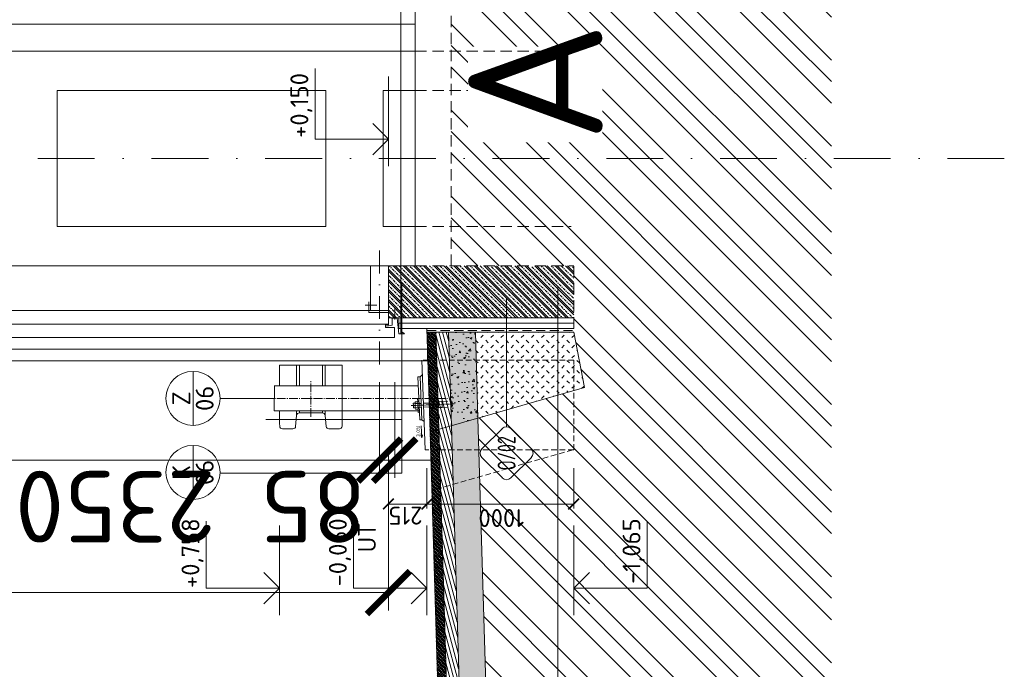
# Model space of a CAD drawing. Header units: millimetres. Extents: x -29085 to 3627694, y -159961 to 2281735.
# Tile 18 of 229: x 130684 to 136184, y 91430 to 95058. Entities that reach past the tile are written whole.
import ezdxf
from ezdxf.enums import TextEntityAlignment as Align

# ---------------------------------------------------------------- set-up
doc = ezdxf.new("R2010")
doc.units = ezdxf.units.MM
for name, pattern in [('AM_DIN_G_W050', [13.75, 9.75, -1.5, 1, -1.5]), ('CENTERX2', [101.6, 63.5, -12.7, 12.7, -12.7]), ('DASHDOT', [25.4, 12.7, -6.35, 0, -6.35]), ('HIDDEN', [9.525, 6.35, -3.175]), ('ČÁRKOVANÁ', [19.05, 12.7, -6.35])]:
    doc.linetypes.add(name, pattern=pattern)
doc.layers.add('_____detaily', color=1, linetype='Continuous')
for name, color, linetype, lineweight in [('A99_N_kce-pohl', 1, 'Continuous', 9), ('A99_N_kce-rez-sil', 6, 'Continuous', 18), ('A99_N_koty-200', 5, 'Continuous', 5), ('A99_N_koty-50-vysk', 160, 'Continuous', 9), ('A99_N_sraf', 252, 'Continuous', 0), ('A99_N_txt-popis-200', 240, 'Continuous', 5), ('A99_N_znaceni 200', 5, 'Continuous', 5), ('A99_N_znaceni 50', 5, 'Continuous', 5), ('A99_S_kce-pohl', 7, 'Continuous', 5), ('A99_S_kce-rez-sil', 7, 'Continuous', 15), ('A99_S_osy', 1, 'CENTERX2', 5), ('A99_S_sraf', 252, 'Continuous', 9)]:
    doc.layers.add(name, color=color, linetype=linetype, lineweight=lineweight)
doc.styles.add('A99_kota', font='isocpeur.ttf', dxfattribs={"height": 2})
doc.styles.add('A99_popis', font='isocpeur.ttf')
doc.styles.add('ad_popis 100', font='isocpeur.ttf', dxfattribs={"height": 200})
doc.linetypes.add('IZOLACE', pattern='A,0.00254,-2.54,[134,ltypeshp.shx,S=2.54,R=0,X=-2.54,Y=0],-5.08,[134,ltypeshp.shx,S=2.54,R=180,X=2.54,Y=0],-2.54', length=10.16254)
doc.dimstyles.new('A99_kota_200 new', dxfattribs={"dimscale": 200, "dimtxt": 2, "dimasz": 1.2, "dimexe": 0.5, "dimexo": 1.5, "dimgap": 0.3, "dimtad": 1, "dimdec": 0, "dimzin": 3, "dimdsep": 46, "dimtxsty": 'A99_kota', "dimblk": 'ARCHTICK', "dimcen": 2.5, "dimazin": 2, "dimtfac": 0.75, "dimtdec": 0, "dimtmove": 2, "dimatfit": 0, "dimfxl": 4, "dimfxlon": 1, "dimtolj": 1, "dimtzin": 0, "dimlwd": 5, "dimlwe": 5, "dimarcsym": 0})
pattern_1 = [(50, (-86071.05, 94283.25), (107.589027, -9.41282), [11.25, -123.75]), (355, (-86071.05, 94283.25), (-20.8127, 112.82882), [9, -99]), (100.4514, (-86062.08, 94282.47), (86.776407, 103.41593), [9.56103, -105.171317]), (46.1842, (-86071.05, 94313.25), (160.08616, -24.82785), [16.875, -185.625]), (96.6356, (-86057.71, 94311.18), (140.19941, 146.11768), [14.34154, -157.75695]), (351.1842, (-86071.05, 94313.25), (140.19929, 146.11779), [13.5, -148.5]), (21, (-86056.05, 94305.75), (89.536058, -60.392834), [11.25, -123.75]), (326, (-86056.05, 94305.75), (36.4973, 108.772507), [9, -99]), (71.4514, (-86048.59, 94300.72), (126.033394, 48.379575), [9.56103, -105.171317]), (37.5, (-86071.05, 94283.252), (1.823978, 49.934078), [0, -97.8, 0, -100.5, 0, -99.375]), (7.5, (-86071.05, 94283.25), (39.46043, 59.161757), [0, -57.3, 0, -95.55, 0, -37.875]), (327.5, (-86104.5, 94283.252), (80.0733654, -3.383231), [0, -37.5, 0, -117, 0, -155.25]), (317.5, (-86119.5, 94283.25), (87.477925, 15.015747), [0, -48.75, 0, -77.7, 0, -110.25])]
pattern_2 = [(105, (-86071.05, 94283.252), (-19.3185165, -5.1763809), [])]

# ---------------------------------------------------------------- blocks, each defined once
blk = doc.blocks.new('_ArchTick')
at = {"color": 0, "linetype": 'ByBlock', "const_width": 0.15}
blk.add_lwpolyline([(-0.5, -0.5), (0.5, 0.5)], dxfattribs=at)
blk = doc.blocks.new('*D364')
at = {"layer": 'A99_N_koty-200', "color": 0, "linetype": 'Continuous', "lineweight": 5, "transparency": 16777216}
for p, q in [((130289, 93683.3), (130064, 93683.3)), ((130089, 93433.3), (130089, 93683.3)), ((130089, 93433.3), (130064, 93433.3))]:
    blk.add_line(p, q, dxfattribs=at)
at = {"layer": 'Defpoints', "color": 0, "linetype": 'Continuous', "transparency": 16777216}
for p in [(130089, 93683.3), (131474, 93683.3), (130102, 93433.3)]:
    blk.add_point(p, dxfattribs=at)
at = {"layer": 'A99_N_koty-200', "color": 0, "linetype": 'Continuous', "lineweight": 5, "transparency": 16777216, "xscale": 60, "yscale": 60, "zscale": 60}
for p, rotation in [((130089, 93683.3), 90), ((130089, 93433.3), 270)]:
    blk.add_blockref('_ArchTick', p, dxfattribs=dict(at, rotation=rotation))
at = {"layer": 'A99_N_koty-200', "color": 0, "linetype": 'Continuous', "transparency": 16777216, "insert": (129999, 93558.3), "char_height": 100, "attachment_point": 5, "rotation": 90, "style": 'A99_kota'}
blk.add_mtext('\\A1;250', dxfattribs=at)
blk = doc.blocks.new('*D366')
at = {"layer": 'A99_N_koty-200', "color": 0, "linetype": 'Continuous', "lineweight": 5, "transparency": 16777216}
for p, q in [((130289, 94883.3), (130064, 94883.3)), ((130089, 93683.3), (130089, 94883.3)), ((130089, 93683.3), (130064, 93683.3))]:
    blk.add_line(p, q, dxfattribs=at)
at = {"layer": 'Defpoints', "color": 0, "linetype": 'Continuous', "transparency": 16777216}
for p in [(130089, 94883.3), (131474, 94883.3), (130089, 93683.3)]:
    blk.add_point(p, dxfattribs=at)
at = {"layer": 'A99_N_koty-200', "color": 0, "linetype": 'Continuous', "lineweight": 5, "transparency": 16777216, "xscale": 60, "yscale": 60, "zscale": 60}
for p, rotation in [((130089, 94883.3), 90), ((130089, 93683.3), 270)]:
    blk.add_blockref('_ArchTick', p, dxfattribs=dict(at, rotation=rotation))
at = {"layer": 'A99_N_koty-200', "color": 0, "linetype": 'Continuous', "transparency": 16777216, "insert": (130024, 94333.3), "char_height": 100, "attachment_point": 5, "rotation": 90, "style": 'A99_kota'}
blk.add_mtext('\\A1;1200', dxfattribs=at)
blk = doc.blocks.new('*D368')
at = {"layer": 'A99_N_koty-200', "color": 0, "linetype": 'Continuous', "lineweight": 5, "transparency": 16777216}
for p, q in [((130089, 93433.3), (130089, 93493.3)), ((130089, 93433.3), (130064, 93433.3)), ((130089, 93433.3), (130089, 93283.3)), ((130289, 93283.3), (130064, 93283.3)), ((130089, 93283.3), (130089, 93223.3))]:
    blk.add_line(p, q, dxfattribs=at)
at = {"layer": 'Defpoints', "color": 0, "linetype": 'Continuous', "transparency": 16777216}
for p in [(130089, 93433.3), (130089, 93283.3), (131474, 93283.3)]:
    blk.add_point(p, dxfattribs=at)
at = {"layer": 'A99_N_koty-200', "color": 0, "linetype": 'Continuous', "lineweight": 5, "transparency": 16777216, "xscale": 60, "yscale": 60, "zscale": 60}
for p, rotation in [((130089, 93433.3), 270), ((130089, 93283.3), 90)]:
    blk.add_blockref('_ArchTick', p, dxfattribs=dict(at, rotation=rotation))
at = {"layer": 'A99_N_koty-200', "color": 0, "linetype": 'Continuous', "transparency": 16777216, "insert": (129999, 93193.3), "char_height": 100, "attachment_point": 5, "rotation": 90, "style": 'A99_kota'}
blk.add_mtext('\\A1;150', dxfattribs=at)
blk = doc.blocks.new('*D358')
at = {"layer": 'A99_N_koty-200', "color": 0, "linetype": 'Continuous', "lineweight": 5, "transparency": 16777216}
for p, q in [((123124, 95433.3), (123124, 96333.3)), ((132894, 95433.3), (132894, 96333.3)), ((123124, 96233.3), (132894, 96233.3))]:
    blk.add_line(p, q, dxfattribs=at)
at = {"layer": 'Defpoints', "color": 0, "linetype": 'Continuous', "transparency": 16777216}
for p in [(132894, 96233.3), (132894, 94538.3), (123124, 93333.3)]:
    blk.add_point(p, dxfattribs=at)
at = {"layer": 'A99_N_koty-200', "color": 0, "linetype": 'Continuous', "lineweight": 5, "transparency": 16777216, "xscale": 240, "yscale": 240, "zscale": 240, "rotation": 180}
blk.add_blockref('_ArchTick', (123124, 96233.3), dxfattribs=at)
at = {"layer": 'A99_N_koty-200', "color": 0, "linetype": 'Continuous', "lineweight": 5, "transparency": 16777216, "xscale": 240, "yscale": 240, "zscale": 240}
blk.add_blockref('_ArchTick', (132894, 96233.3), dxfattribs=at)
at = {"layer": 'A99_N_koty-200', "color": 0, "linetype": 'Continuous', "transparency": 16777216, "insert": (126286.5, 95955.8), "char_height": 400, "attachment_point": 5, "rotation": 180, "style": 'A99_kota'}
blk.add_mtext('\\A1;9770', dxfattribs=at)
blk = doc.blocks.new('*D362')
at = {"layer": 'A99_N_koty-200', "color": 0, "linetype": 'Continuous', "lineweight": 5, "transparency": 16777216}
for p, q in [((119909, 92658.3), (119909, 91758.3)), ((132744, 92658.3), (132744, 91758.3)), ((119909, 91858.3), (132744, 91858.3))]:
    blk.add_line(p, q, dxfattribs=at)
at = {"layer": 'Defpoints', "color": 0, "linetype": 'Continuous', "transparency": 16777216}
for p in [(119909, 93333.3), (132744, 93333.3), (132744, 91858.3)]:
    blk.add_point(p, dxfattribs=at)
at = {"layer": 'A99_N_koty-200', "color": 0, "linetype": 'Continuous', "lineweight": 5, "transparency": 16777216, "xscale": 240, "yscale": 240, "zscale": 240, "rotation": 180}
blk.add_blockref('_ArchTick', (119909, 91858.3), dxfattribs=at)
at = {"layer": 'A99_N_koty-200', "color": 0, "linetype": 'Continuous', "lineweight": 5, "transparency": 16777216, "xscale": 240, "yscale": 240, "zscale": 240}
blk.add_blockref('_ArchTick', (132744, 91858.3), dxfattribs=at)
at = {"layer": 'A99_N_koty-200', "color": 0, "linetype": 'Continuous', "transparency": 16777216, "insert": (124984, 91548.3), "char_height": 400, "attachment_point": 5, "rotation": 180, "style": 'A99_kota'}
blk.add_mtext('\\A1;12835', dxfattribs=at)
blk = doc.blocks.new('*D370')
at = {"layer": 'A99_N_koty-200', "color": 0, "linetype": 'Continuous', "lineweight": 5, "transparency": 16777216}
for p, q in [((132744, 92553.3), (132744, 92328.3)), ((132959, 92553.3), (132959, 92328.3)), ((132744, 92353.3), (132959, 92353.3))]:
    blk.add_line(p, q, dxfattribs=at)
at = {"layer": 'Defpoints', "color": 0, "linetype": 'Continuous', "transparency": 16777216}
for p in [(132744, 93333.3), (132959, 93333.3), (132959, 92353.3)]:
    blk.add_point(p, dxfattribs=at)
at = {"layer": 'A99_N_koty-200', "color": 0, "linetype": 'Continuous', "lineweight": 5, "transparency": 16777216, "xscale": 60, "yscale": 60, "zscale": 60, "rotation": 180}
blk.add_blockref('_ArchTick', (132744, 92353.3), dxfattribs=at)
at = {"layer": 'A99_N_koty-200', "color": 0, "linetype": 'Continuous', "lineweight": 5, "transparency": 16777216, "xscale": 60, "yscale": 60, "zscale": 60}
blk.add_blockref('_ArchTick', (132959, 92353.3), dxfattribs=at)
at = {"layer": 'A99_N_koty-200', "color": 0, "linetype": 'Continuous', "transparency": 16777216, "insert": (132839, 92288.3), "char_height": 100, "attachment_point": 5, "rotation": 180, "style": 'A99_kota'}
blk.add_mtext('\\A1;215', dxfattribs=at)
blk = doc.blocks.new('*U42')
at = {"color": 0, "linetype": 'ByBlock', "lineweight": -2}
blk.add_line((-3, 0), (7, 0), dxfattribs=at)
for points in [[(0, 0), (0, 8.2), (0, 8.2), (7.9, 8.2)], [(-1.75, 1.75), (0, 0), (1.75, 1.75)]]:
    blk.add_lwpolyline(points, dxfattribs=at)
at = {"color": 0, "linetype": 'ByBlock', "lineweight": -2, "style": 'A99_kota'}
blk.add_attdef('VYSKA', text='', height=2, dxfattribs=at).set_placement((7.4, 10.95), align=Align.TOP_RIGHT)
blk.add_attdef('POPIS_001', (7.4, 5.7), '', height=2, dxfattribs=at)
blk = doc.blocks.new('*U41')
at = {"color": 0, "linetype": 'ByBlock', "lineweight": -2}
blk.add_line((-3, 0), (7, 0), dxfattribs=at)
for points in [[(0, 0), (0, 8.2), (0, 8.2), (7.5, 8.2)], [(-1.75, 1.75), (0, 0), (1.75, 1.75)]]:
    blk.add_lwpolyline(points, dxfattribs=at)
at = {"color": 0, "linetype": 'ByBlock', "lineweight": -2, "style": 'A99_kota'}
blk.add_attdef('VYSKA', text='', height=2, dxfattribs=at).set_placement((7.8, 10.95), align=Align.TOP_RIGHT)
blk.add_attdef('POPIS_001', (7, 5.7), '', height=2, dxfattribs=at)
blk = doc.blocks.new('*D158')
at = {"layer": 'A99_N_koty-200', "color": 0, "linetype": 'Continuous', "lineweight": 5, "transparency": 16777216}
for p, q in [((132959, 92553.3), (132959, 92328.3)), ((133779, 92553.3), (133779, 92328.3)), ((132959, 92353.3), (133779, 92353.3))]:
    blk.add_line(p, q, dxfattribs=at)
at = {"layer": 'Defpoints', "color": 0, "linetype": 'Continuous', "transparency": 16777216}
for p in [(132959, 93333.3), (133779, 92656.3), (133779, 92353.3)]:
    blk.add_point(p, dxfattribs=at)
at = {"layer": 'A99_N_koty-200', "color": 0, "linetype": 'Continuous', "lineweight": 5, "transparency": 16777216, "xscale": 60, "yscale": 60, "zscale": 60, "rotation": 180}
blk.add_blockref('_ArchTick', (132959, 92353.3), dxfattribs=at)
at = {"layer": 'A99_N_koty-200', "color": 0, "linetype": 'Continuous', "lineweight": 5, "transparency": 16777216, "xscale": 60, "yscale": 60, "zscale": 60}
blk.add_blockref('_ArchTick', (133779, 92353.3), dxfattribs=at)
at = {"layer": 'A99_N_koty-200', "color": 0, "linetype": 'Continuous', "transparency": 16777216, "insert": (133374.6, 92275.1), "char_height": 100, "attachment_point": 5, "rotation": 180, "style": 'A99_kota'}
blk.add_mtext('\\A1;1000', dxfattribs=at)
blk = doc.blocks.new('*D166')
at = {"layer": 'A99_N_koty-200', "color": 0, "linetype": 'Continuous', "lineweight": 5, "transparency": 16777216}
for p, q in [((130344, 93133.3), (130344, 92498.7)), ((132694, 93033.3), (132694, 92498.7)), ((130344, 92598.7), (132694, 92598.7))]:
    blk.add_line(p, q, dxfattribs=at)
at = {"layer": 'Defpoints', "color": 0, "linetype": 'Continuous', "transparency": 16777216}
for p in [(130344, 93433.3), (132694, 93333.3), (132694, 92598.7)]:
    blk.add_point(p, dxfattribs=at)
at = {"layer": 'A99_N_koty-200', "color": 0, "linetype": 'Continuous', "lineweight": 5, "transparency": 16777216, "xscale": 240, "yscale": 240, "zscale": 240}
for p, rotation in [((130344, 92598.7), 179.9999999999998), ((132694, 92598.7), 359.9999999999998)]:
    blk.add_blockref('_ArchTick', p, dxfattribs=dict(at, rotation=rotation))
at = {"layer": 'A99_N_koty-200', "color": 0, "linetype": 'Continuous', "transparency": 16777216, "insert": (131219, 92338.7), "char_height": 400, "attachment_point": 5, "rotation": 180, "style": 'A99_kota'}
blk.add_mtext('\\A1;2350', dxfattribs=at)
blk = doc.blocks.new('*D168')
at = {"layer": 'A99_N_koty-200', "color": 0, "linetype": 'Continuous', "lineweight": 5, "transparency": 16777216}
for p, q in [((132694, 93033.3), (132694, 92498.7)), ((132779, 93033.3), (132779, 92498.7)), ((132694, 92598.7), (132454, 92598.7)), ((132694, 92598.7), (132779, 92598.7)), ((132779, 92598.7), (133019, 92598.7))]:
    blk.add_line(p, q, dxfattribs=at)
at = {"layer": 'Defpoints', "color": 0, "linetype": 'Continuous', "transparency": 16777216}
for p in [(132694, 93333.3), (132779, 93333.3), (132779, 92598.7)]:
    blk.add_point(p, dxfattribs=at)
at = {"layer": 'A99_N_koty-200', "color": 0, "linetype": 'Continuous', "lineweight": 5, "transparency": 16777216, "xscale": 240, "yscale": 240, "zscale": 240}
for p, rotation in [((132694, 92598.7), 359.9999999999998), ((132779, 92598.7), 179.9999999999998)]:
    blk.add_blockref('_ArchTick', p, dxfattribs=dict(at, rotation=rotation))
at = {"layer": 'A99_N_koty-200', "color": 0, "linetype": 'Continuous', "transparency": 16777216, "insert": (132324.1, 92338.7), "char_height": 400, "attachment_point": 5, "rotation": 180, "style": 'A99_kota'}
blk.add_mtext('\\A1;85', dxfattribs=at)
blk = doc.blocks.new('*U55')
at = {"color": 0}
for p, q in [((-0.721, 4.139), (-4.149, 0.711)), ((4.139, 0.711), (0.711, 4.139)), ((4.436, -0.005), (23.143, -0.005)), ((-4.149, -0.721), (-0.721, -4.149)), ((0.711, -4.149), (4.139, -0.721))]:
    blk.add_line(p, q, dxfattribs=at)
for centre, start, end in [((-0.005, 3.424), 45, 135), ((-3.433, -0.005), 135, 225), ((3.424, -0.005), 315, 45), ((-0.005, -3.433), 225, 315)]:
    blk.add_arc(centre, 1.012, start, end, dxfattribs=at)
at = {"color": 0, "linetype": 'ByBlock', "style": 'A99_popis', "width": 0.953108}
blk.add_attdef('SKLADBA', text='', height=3, rotation=0.0103, dxfattribs=at).set_placement((-2.863, -1.506), (2.855, -1.505), align=Align.FIT)
blk = doc.blocks.new('*U69')
at = {"color": 0}
for p, q in [((-0.72, 4.14), (-4.15, 0.71)), ((4.14, 0.71), (0.71, 4.14)), ((-4.15, -0.72), (-0.72, -4.15)), ((0.71, -4.15), (4.14, -0.72)), ((4.44, 0), (25.95, 0))]:
    blk.add_line(p, q, dxfattribs=at)
for centre, start, end in [((0, 3.42), 45, 135), ((-3.43, 0), 135, 225), ((3.42, 0), 315, 45), ((0, -3.43), 225, 315)]:
    blk.add_arc(centre, 1.01, start, end, dxfattribs=at)
at = {"color": 0, "linetype": 'ByBlock', "style": 'A99_popis', "width": 0.953108}
blk.add_attdef('SKLADBA', text='', height=3, rotation=0.0103, dxfattribs=at).set_placement((-2.86, -1.51), (2.86, -1.5), align=Align.FIT)
blk = doc.blocks.new('*U28')
at = {"color": 0, "linetype": 'ByBlock'}
blk.add_line((-3.02, 0), (3.02, 0), dxfattribs=at)
blk.add_circle((0, 0), 3.02, dxfattribs=at)
at = {"color": 0, "linetype": 'ByBlock', "style": 'A99_popis'}
for tag, p in [('KATEGORIE', (0, 1.31)), ('PRVEK', (0, -1.3))]:
    blk.add_attdef(tag, text='', height=2, dxfattribs=at).set_placement(p, align=Align.MIDDLE_CENTER)
blk = doc.blocks.new('*U70')
at = {"color": 0, "linetype": 'ByBlock', "lineweight": -2}
blk.add_line((-3, 0), (7, 0), dxfattribs=at)
for points in [[(-1.75, -1.75), (0, 0), (1.75, -1.75)], [(0, 0), (0, -8.2), (0, -8.2), (7.5, -8.2)]]:
    blk.add_lwpolyline(points, dxfattribs=at)
at = {"color": 0, "linetype": 'ByBlock', "lineweight": -2, "style": 'A99_kota'}
blk.add_attdef('VYSKA', text='', height=2, dxfattribs=at).set_placement((7.8, -5.45), align=Align.TOP_RIGHT)
blk.add_attdef('POPIS_001', (7, -10.7), '', height=2, dxfattribs=at)

msp = doc.modelspace()

# ---------------------------------------------------------------- hatches: boundary and pattern name
at = {"layer": 'A99_N_sraf', "linetype": 'Continuous', "lineweight": 0, "ltscale": 8}
h = msp.add_hatch(dxfattribs=at)
h.set_pattern_fill('ZDIVO-STR_PEV', color=1, scale=5, angle=90, style=2)
h.set_pattern_definition([(135, (82637.939, 72864.465), (-10.6066017, -10.6066017), []), (135, (82637.939, 72871.536), (-10.6066017, -10.6066017), []), (225, (82637.939, 72864.465), (7.0710678, -7.0710678), [])])
h.paths.add_polyline_path([(132976.3, 92755.8), (133025.9, 92770), (133009.6, 93313.3), (132959.4, 93313.3)])
h = msp.add_hatch(dxfattribs=at)
h.set_pattern_fill('ZEM_OBECNE', color=256, scale=10, angle=60, style=2)
h.set_pattern_definition(pattern_2)
h.paths.add_polyline_path([(133025.9, 92770), (133095.3, 92790), (133079.6, 93313.3), (133009.6, 93313.3)])
at = {"layer": 'A99_N_sraf', "linetype": 'Continuous', "lineweight": 0}
h = msp.add_hatch(dxfattribs=at)
h.set_pattern_fill('AR-CONC', color=1, scale=0.025, style=2)
h.set_pattern_definition([(50, (-86071.0497, 94283.25207), (0.17931504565, -0.01568803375), [0.01875, -0.20625]), (355, (-86071.0497, 94283.25207), (-0.0346878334, 0.18804803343), [0.015, -0.165]), (100.4514, (-86071.03476, 94283.25076), (0.14462734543, 0.17235988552), [0.0159350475, -0.175285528]), (46.1842, (-86071.0497, 94283.30207), (0.26681026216, -0.04137975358), [0.028125, -0.309375]), (96.6356, (-86071.02747, 94283.29862), (0.2336656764, 0.24352946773), [0.023902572, -0.26292825]), (351.1842, (-86071.0497, 94283.30207), (0.2336654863, 0.24352965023), [0.0225, -0.2475]), (21, (-86071.0247, 94283.28957), (0.14922676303, -0.10065472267), [0.01875, -0.20625]), (326, (-86071.0247, 94283.28957), (0.06082883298, 0.18128751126), [0.015, -0.165]), (71.4514, (-86071.01227, 94283.28118), (0.21005565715, 0.08063262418), [0.0159350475, -0.175285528]), (37.5, (-86071.049703, 94283.25207), (0.00303996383, 0.083223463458), [0, -0.163, 0, -0.1675, 0, -0.165625]), (7.5, (-86071.0497, 94283.25207), (0.06576738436, 0.09860292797), [0, -0.0955, 0, -0.15925, 0, -0.063125]), (327.5, (-86071.105453, 94283.25207), (0.133455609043, -0.005638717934), [0, -0.0625, 0, -0.195, 0, -0.25875]), (317.5, (-86071.13045, 94283.25207), (0.145796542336, 0.02502624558), [0, -0.08125, 0, -0.1295, 0, -0.18375])])
h.paths.add_polyline_path([(133095.3, 92790), (133244.1, 92832.7), (133229.7, 93313.3), (133079.5, 93313.3)])
h = msp.add_hatch(dxfattribs=at)
h.set_pattern_fill('ZEM_NASYPANA', color=1, scale=0.1, style=2)
h.set_pattern_definition([(135, (-86071.05, -922716.748), (-56.5685425, 2e-13), [20, -60]), (225, (-86099.334, -922674.32), (-2e-13, -56.5685425), [20, -60])])
h.paths.add_polyline_path([(133839.2, 93003.6), (133779, 93313.3), (133229.7, 93313.3), (133244.1, 92832.7)])
at = {"layer": 'A99_S_sraf', "linetype": 'Continuous', "lineweight": 0}
h = msp.add_hatch(dxfattribs=at)
h.set_pattern_fill('ZEM_PUVODNI', color=256, scale=85)
h.set_pattern_definition([(135, (127233.95, 94883.25), (-240.4163, -240.4163), []), (135, (127233.95, 95003.46), (-240.4163, -240.4163), []), (135, (127233.95, 95123.67), (-240.4163, -240.4163), [])])
h.paths.add_polyline_path([(133706.3, 76798.3), (133351.4, 89257.1), (133244.1, 92832.7), (133839.2, 93003.6), (133779, 93313.3), (133779, 93683.3), (133094, 93683.3), (133094, 177933.3), (135219, 177933.3), (135219, 76795.8)])
at = {"layer": 'A99_S_sraf', "lineweight": 0, "ltscale": 2, "transparency": 33554687}
h = msp.add_hatch(dxfattribs=at)
h.set_pattern_fill('ZELEZOBETON', color=256, scale=8, angle=90)
h.set_pattern_definition([(135, (-86071.05, 94283.252), (-28.284271, -28.284271), []), (135, (-86071.05, 94294.566), (-28.284271, -28.284271), []), (135, (-86071.05, 94317.193), (-39.59798, -16.970563), [16, -8, 0, -8])])
h.paths.add_polyline_path([(133779, 93683.3), (132744, 93683.3), (132744, 93393.3), (133779, 93393.3)])
at = {"layer": 'A99_S_sraf', "linetype": 'Continuous', "lineweight": 0, "ltscale": 0.5}
h = msp.add_hatch(dxfattribs=at)
h.set_pattern_fill('AR-CONC', color=1, scale=15, style=2)
h.set_pattern_definition(pattern_1)
h.paths.add_polyline_path([(133229.7, 93313.3), (133079.6, 93313.3), (133091.1, 92928.6), (133100.1, 92929), (133100.8, 92912), (133101.5, 92895), (133092.2, 92894.7), (133095.3, 92790), (133244.1, 92832.7)])
at = {"layer": 'A99_S_sraf', "linetype": 'Continuous', "lineweight": 0}
h = msp.add_hatch(dxfattribs=at)
h.set_pattern_fill('AR-CONC', color=256, scale=15, style=2)
h.set_pattern_definition(pattern_1)
h.paths.add_polyline_path([(133201.3, 89258), (133575.1, 76794.2), (133725.1, 76798.8), (133351.3, 89259.5), (133244.1, 92832.7), (133095.3, 92790)])
at = {"layer": 'A99_S_sraf', "linetype": 'Continuous', "lineweight": 0, "ltscale": 8}
h = msp.add_hatch(dxfattribs=at)
h.set_pattern_fill('ZEM_OBECNE', color=256, scale=10, angle=60, style=2)
h.set_pattern_definition(pattern_2)
h.paths.add_polyline_path([(133505.2, 76792.3), (133575.2, 76794.4), (133095.3, 92790), (133025.9, 92770)])
h = msp.add_hatch(dxfattribs=at)
h.set_pattern_fill('ZDIVO-STR_PEV', color=256, scale=5, angle=90, style=2)
h.set_pattern_definition([(135, (82637.939, 71404.465), (-10.6066017, -10.6066017), []), (135, (82637.939, 71411.536), (-10.6066017, -10.6066017), []), (225, (82637.939, 71404.465), (7.0710678, -7.0710678), [])])
h.paths.add_polyline_path([(133455.2, 76790.8), (133505.2, 76792.3), (133025.9, 92770), (132976.3, 92755.8)])

# ---------------------------------------------------------------- linework, layer by layer
at = {"layer": '_____detaily', "linetype": 'HIDDEN', "lineweight": 5, "ltscale": 5}
msp.add_line((133773.3, 92656.3), (132986.1, 92428.2), dxfattribs=at)
at = {"layer": '_____detaily', "linetype": 'Continuous', "lineweight": 5}
for points in [[(132950, 92656.3), (132929.8, 93156.3)], [(132921, 93063.9), (132933.1, 93074.9)], [(132907.6, 92924.7), (132906.9, 92943.2), (132913.9, 92943.5)], [(132883.5, 92903.3), (132883, 92915.7), (132892.9, 92916.1), (132893.5, 92903.7)], [(132883.5, 92903.3), (132884, 92890.8), (132894, 92891.2), (132893.5, 92903.7)], [(132892.9, 92916.1), (132892.6, 92924.1), (132907.6, 92924.7), (132908.4, 92904.3)], [(132894, 92891.2), (132894.3, 92883.2), (132909.3, 92883.8), (132908.4, 92904.3)], [(132909.3, 92883.8), (132910, 92865.3), (132917, 92865.6)], [(133022.6, 92926.4), (133043.1, 92927.2), (133043.8, 92909.7)], [(133024.1, 92891.4), (133044.5, 92892.2), (133043.8, 92909.7)], [(133095.3, 92924.3), (133100.3, 92924.5), (133100.8, 92912)], [(133096.3, 92899.3), (133101.3, 92899.5), (133100.8, 92912)], [(132930, 92722.7), (132927.3, 92789.7)], [(132930.7, 92824.1), (132943.6, 92814.1)], [(132930, 92722.7), (132924.1, 92739.7)], [(132930, 92722.7), (132934.6, 92740.1)]]:
    msp.add_lwpolyline(points, dxfattribs=at)
at = {"layer": '_____detaily', "linetype": 'HIDDEN', "lineweight": 5, "ltscale": 5}
for points in [[(133779, 92656.3), (133779, 93156.3), (132929.8, 93156.3)], [(132893, 92914.2), (133000.4, 92918.5)], [(132893.9, 92893.2), (133001.3, 92897.5)], [(132972.9, 92907.4), (132972.1, 92925.8), (133022.6, 92927.9), (133023.3, 92908.9)], [(132972.9, 92906.4), (132973.7, 92887.9), (133024.1, 92889.9), (133023.3, 92908.9)], [(133043.1, 92926.7), (133095.1, 92928.8), (133095.8, 92911.8)], [(133044.5, 92892.7), (133096.5, 92894.8), (133095.8, 92911.8)], [(133779, 92656.3), (133779, 92656.3), (132950, 92656.3)]]:
    msp.add_lwpolyline(points, dxfattribs=at)
at = {"layer": '_____detaily', "linetype": 'Continuous', "lineweight": 5}
msp.add_lwpolyline([(132918.7, 92823.6), (132930.7, 92824.1), (132921, 93063.9), (132909, 93063.4)], close=True, dxfattribs=at)
at = {"layer": '_____detaily', "linetype": 'AM_DIN_G_W050', "lineweight": 5, "ltscale": 5}
for points in [[(132311, 92840.2), (132311, 93041.5)], [(132051.2, 92943.3), (133074, 92943.3)]]:
    msp.add_lwpolyline(points, dxfattribs=at)
at = {"layer": '_____detaily', "linetype": 'AM_DIN_G_W050', "lineweight": 5, "ltscale": 2}
msp.add_lwpolyline([(132871.8, 92903), (133110.6, 92912.7)], dxfattribs=at)
at = {"layer": 'A99_N_kce-pohl', "color": 1, "linetype": 'Continuous', "lineweight": 5}
msp.add_line((127944, 95033.3), (132894, 95033.3), dxfattribs=at)
at = {"layer": 'A99_N_kce-pohl', "color": 1, "lineweight": 5}
for points in [[(132679, 93463.3), (132614, 93463.3)], [(132779, 93383.3), (132779, 93448.3)]]:
    msp.add_lwpolyline(points, dxfattribs=at)
at = {"layer": 'A99_N_kce-pohl', "color": 1, "linetype": 'Continuous', "lineweight": 5}
msp.add_lwpolyline([(119959, 93153.3), (119959, 93218.3), (132961.5, 93218.3), (132961.5, 93153.3)], close=True, dxfattribs=at)
for points in [[(132135.9, 93013.3), (132135.9, 93128.3)], [(132135.9, 93128.3), (132486, 93128.3)], [(132231.4, 93013.3), (132231.4, 93128.3)], [(132246.5, 93013.3), (132246.5, 93128.3)], [(132375.5, 93013.3), (132375.5, 93128.3)], [(132390.6, 93013.3), (132390.6, 93128.3)], [(132486, 92803.1), (132486, 93128.3)], [(132106.2, 92873.3), (132106.7, 93013.3)], [(132909, 93013.3), (132106.5, 93013.3)], [(132135.9, 92873.3), (132106.5, 92873.3)], [(132914, 92873.3), (132134, 92873.3)], [(132135.9, 92803.1), (132135.9, 92873.3)], [(132231.4, 92849.6), (132231.4, 92873.3)], [(132246.5, 92862.3), (132246.5, 92873.3)], [(132375.5, 92862.3), (132375.5, 92873.3)], [(132390.6, 92849.6), (132390.6, 92873.3)]]:
    msp.add_lwpolyline(points, dxfattribs=at)
at = {"layer": 'A99_N_kce-pohl', "color": 1, "linetype": 'Continuous', "lineweight": 20}
for points in [[(132136, 92803.1), (132136.5, 92787.8, 0.404487), (132151.5, 92773.3), (132210.7, 92773.3, 0.388194), (132225.7, 92786.9), (132231.2, 92848.5, -0.389269), (132246.4, 92862.3), (132311, 92862.3)], [(132486, 92803.1), (132485.4, 92787.8, -0.404487), (132470.4, 92773.3), (132411.2, 92773.3, -0.388194), (132396.2, 92786.9), (132390.7, 92848.5, 0.389269), (132375.5, 92862.3), (132311, 92862.3)]]:
    msp.add_lwpolyline(points, format="xyb", dxfattribs=at)
at = {"layer": 'A99_N_kce-rez-sil'}
for points in [[(127904, 93433.3), (132744, 93433.3)], [(132778.5, 93283.3), (132778.5, 93338.3), (132728.5, 93338.3)], [(127904, 93283.3), (132778.5, 93283.3)]]:
    msp.add_lwpolyline(points, dxfattribs=at)
at = {"layer": 'A99_N_kce-rez-sil', "color": 1, "lineweight": 5}
msp.add_lwpolyline([(132744, 93353.3), (132744, 93393.3)], dxfattribs=at)
at = {"layer": 'A99_N_kce-rez-sil', "color": 1, "lineweight": 13}
for points in [[(132801.5, 93333.3), (132801.5, 93393.3)], [(132959, 93333.3), (132801.5, 93333.3)]]:
    msp.add_lwpolyline(points, dxfattribs=at)
at = {"layer": 'A99_N_sraf', "color": 1, "linetype": 'IZOLACE', "lineweight": 0, "ltscale": 6}
msp.add_lwpolyline([(127904, 93358.3), (132744, 93358.3)], dxfattribs=at)
at = {"layer": 'A99_N_sraf', "color": 1, "linetype": 'IZOLACE', "lineweight": 0, "ltscale": 2}
msp.add_lwpolyline([(132801.5, 93363.3), (133779, 93363.3)], dxfattribs=at)
at = {"layer": 'A99_N_znaceni 200'}
msp.add_lwpolyline([(132814, 93303.3), (132814, 95779.1), (132601.8, 95779.1)], dxfattribs=at)
at = {"layer": 'A99_N_znaceni 50'}
for points in [[(132059.9, 92825.8), (132819, 92825.8), (132819, 93586)], [(131803.5, 92526), (132819, 92525.6), (132819, 93303.5)], [(132106.5, 92943.3), (131803.6, 92943.3)]]:
    msp.add_lwpolyline(points, dxfattribs=at)
at = {"layer": 'A99_S_kce-pohl'}
for p, q in [((127334, 95033.3), (132894, 95033.3)), ((125834, 94883.3), (132894, 94883.3)), ((130894, 94663.3), (132394, 94663.3)), ((130894, 93903.3), (130894, 94663.3)), ((132394, 93903.3), (132394, 94663.3)), ((132714, 94663.3), (132894, 94663.3)), ((132714, 93903.3), (132714, 94663.3)), ((130894, 93903.3), (132394, 93903.3)), ((132714, 93903.3), (132894, 93903.3)), ((120128.8, 93683.3), (132744, 93683.3))]:
    msp.add_line(p, q, dxfattribs=at)
for points in [[(133725.1, 76798.8), (133244.1, 92832.7)], [(133575.2, 76794.4), (133095.3, 92790)], [(133455.2, 76790.8), (132976.3, 92755.8)], [(133505.2, 76792.3), (133025.9, 92770)]]:
    msp.add_lwpolyline(points, dxfattribs=at)
at = {"layer": 'A99_S_kce-rez-sil', "color": 7, "linetype": 'HIDDEN', "lineweight": 5, "ltscale": 10}
msp.add_line((133094, 93683.3), (133094, 177933.3), dxfattribs=at)
at = {"layer": 'A99_S_kce-rez-sil', "color": 7, "linetype": 'Continuous', "lineweight": 15}
for q in [(132894, 120713.3), (132744, 93683.3)]:
    msp.add_line((132894, 93683.3), q, dxfattribs=at)
at = {"layer": 'A99_S_kce-rez-sil', "color": 1, "linetype": 'Continuous', "lineweight": 5}
for p, q in [((132959.4, 93313.3), (133779, 93313.3)), ((133779.6, 93312.9), (133839.2, 93003.6)), ((133839.2, 93003.6), (132976.3, 92755.8))]:
    msp.add_line(p, q, dxfattribs=at)
at = {"layer": 'A99_S_kce-rez-sil', "color": 7, "linetype": 'HIDDEN', "lineweight": 5, "ltscale": 10}
for points in [[(132894, 94663.3), (133764, 94663.3)], [(132894, 93903.3), (133764, 93903.3)], [(132894, 93683.3), (133779, 93683.3)], [(133779, 93333.3), (133779, 93683.3)]]:
    msp.add_lwpolyline(points, dxfattribs=at)
at = {"layer": 'A99_S_kce-rez-sil', "linetype": 'Continuous', "flags": 128}
msp.add_lwpolyline([(132644, 93433.3), (132644, 93683.3), (132744, 93683.3), (132744, 93433.3)], close=True, dxfattribs=at)
at = {"layer": 'A99_S_kce-rez-sil', "color": 1, "linetype": 'Continuous', "lineweight": 5}
for points in [[(132634, 93483.3), (132634, 93423.3), (132744, 93423.3), (132744, 93393.3), (132799, 93393.3)], [(132732.9, 93346.8), (132764, 93351.5), (132764, 93393.3), (132804, 93393.3)], [(132823.4, 93313.1), (132832.9, 93303.5), (132801.4, 93303.5), (132793.5, 93390.8), (132761.2, 93390.8)], [(132728.5, 93338.3), (132728.5, 93353.3), (132744, 93353.3)], [(133025.9, 92770), (133009.6, 93313.3)], [(133095.3, 92790), (133079.6, 93313.3)], [(133244.1, 92832.7), (133229.7, 93313.3)]]:
    msp.add_lwpolyline(points, dxfattribs=at)
at = {"layer": 'A99_S_kce-rez-sil', "color": 1, "linetype": 'Continuous', "lineweight": 5, "flags": 128}
for points in [[(132744, 93433.3), (132744, 93393.3), (132744, 93393.3)], [(132744, 93393.3), (133779, 93393.3)], [(132959, 93333.3), (133779, 93333.3)]]:
    msp.add_lwpolyline(points, dxfattribs=at)
at = {"layer": 'A99_S_kce-rez-sil', "color": 1, "linetype": 'Continuous', "lineweight": 9}
msp.add_lwpolyline([(132976.3, 92755.8), (132959, 93333.3)], dxfattribs=at)
at = {"layer": 'A99_S_kce-rez-sil', "color": 1, "linetype": 'ČÁRKOVANÁ', "lineweight": 5, "ltscale": 4}
msp.add_lwpolyline([(132959.2, 93323.3), (133779, 93323.3)], dxfattribs=at)
at = {"layer": 'A99_S_osy', "linetype": 'DASHDOT', "lineweight": 5, "ltscale": 25}
msp.add_lwpolyline([(136183.8, 94283.3), (116163.8, 94283.3)], dxfattribs=at)
at = {"layer": 'A99_S_osy', "linetype": 'DASHDOT', "lineweight": 5, "ltscale": 10}
msp.add_lwpolyline([(132694, 93133.3), (132694, 93798.3)], dxfattribs=at)

# ---------------------------------------------------------------- block references
at = {"layer": 'A99_N_koty-50-vysk', "lineweight": 5, "xscale": 50, "yscale": 50, "zscale": 50, "rotation": 90.00000000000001}
for name, p, values in [('*U42', (132744, 94390.3), {'VYSKA': '+0,150'}), ('*U41', (132135.9, 91883.3), {'VYSKA': '+0,758'}), ('*U70', (133779, 91883.3), {'VYSKA': '-1,065'})]:
    msp.add_blockref(name, p, dxfattribs=at).add_auto_attribs(values)
at = {"layer": 'A99_N_koty-50-vysk', "lineweight": 5}
ref = msp.add_blockref('*U41', (132959, 91883.3), dxfattribs=dict(at, xscale=50, yscale=50, zscale=50, rotation=90.00000000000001))
ref.add_attrib('VYSKA', '-0,060', dxfattribs={"layer": '0', "color": 0, "linetype": 'ByBlock', "lineweight": -2, "height": 100, "rotation": 90, "style": 'A99_kota'}).set_placement((132411.5, 92273.3), align=Align.TOP_RIGHT)
ref.add_attrib('POPIS_001', 'UT ', (132674, 92083.3), dxfattribs={"layer": '0', "color": 0, "linetype": 'ByBlock', "lineweight": -2, "height": 100, "rotation": 90, "style": 'A99_kota'})
at = {"layer": 'A99_N_znaceni 200', "lineweight": 5}
ref = msp.add_blockref('*U55', (133689, 90478.3), dxfattribs=dict(at, xscale=133.3, yscale=133.3, zscale=133.3, rotation=89.99999999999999))
ref.add_attrib('SKLADBA', 'O/02', dxfattribs={"layer": '0', "color": 0, "linetype": 'ByBlock', "height": 399.9, "rotation": 90.0103, "style": 'A99_popis', "width": 0.657316}).set_placement((133889.7, 90096.6), (133889.5, 90858.9), align=Align.FIT)
at = {"layer": 'A99_N_znaceni 50', "lineweight": 5}
ref = msp.add_blockref('*U69', (133403.8, 92637), dxfattribs=dict(at, xscale=33.325, yscale=33.325, zscale=33.325, rotation=89.99999999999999))
ref.add_attrib('SKLADBA', 'O/02', dxfattribs={"layer": '0', "color": 0, "linetype": 'ByBlock', "height": 100, "rotation": 90.0103, "style": 'A99_popis', "width": 0.657151}).set_placement((133454, 92541.6), (133453.9, 92732.2), align=Align.FIT)
at = {"layer": 'A99_N_znaceni 50', "xscale": 50, "yscale": 50, "zscale": 50, "rotation": 90.00000000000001}
for p, values in [((131652.6, 92943.3), {'KATEGORIE': 'Z', 'PRVEK': '06'}), ((131652.6, 92529.6), {'KATEGORIE': 'K', 'PRVEK': '06'})]:
    msp.add_blockref('*U28', p, dxfattribs=at).add_auto_attribs(values)

# ---------------------------------------------------------------- texts
at = {"layer": '_____detaily', "lineweight": 5, "style": 'A99_popis'}
msp.add_text('3,0%%%', height=20, rotation=90, dxfattribs=at).set_placement((132920.2, 92727.8))

# ---------------------------------------------------------------- dimensions: what is measured, and where the dimension line sits
at = {"layer": 'A99_N_koty-200', "linetype": 'Continuous'}
for base, p1, p2, angle, picture, middle in [((132894, 96233.3), (123124, 93333.3), (132894, 94538.3), 180, '*D358', (126286.5, 95955.8)), ((130089, 94883.3), (130089, 93683.3), (131474, 94883.3), 90, '*D366', (130024, 94333.3)), ((130089, 93683.3), (130102, 93433.3), (131474, 93683.3), 90, '*D364', (129999, 93558.3)), ((130089, 93283.3), (130089, 93433.3), (131474, 93283.3), 90, '*D368', (129999, 93193.3)), ((132694, 92598.7), (130344, 93433.3), (132694, 93333.3), 180, '*D166', (131219, 92338.7)), ((132744, 91858.3), (119909, 93333.3), (132744, 93333.3), 180, '*D362', (124984, 91548.3)), ((132779, 92598.7), (132694, 93333.3), (132779, 93333.3), 180, '*D168', (132324.1, 92338.7)), ((132959, 92353.3), (132744, 93333.3), (132959, 93333.3), 180, '*D370', (132839, 92288.3))]:
    dim = msp.add_linear_dim(base=base, p1=p1, p2=p2, angle=angle, dimstyle='A99_kota_200 new', override={"dimscale": 0, "dimtix": 1, "dimtofl": 1, "dimtmove": 2, "dimatfit": 0}, dxfattribs=at)
    dim.commit()
    dim.dimension.update_dxf_attribs({"geometry": picture, "text_midpoint": middle, "dimtype": 128})
dim = msp.add_linear_dim(base=(133779, 92353.3), p1=(132959, 93333.3), p2=(133779, 92656.3), angle=180, text='1000', dimstyle='A99_kota_200 new', override={"dimscale": 0, "dimtix": 1, "dimtofl": 1, "dimtmove": 2, "dimatfit": 0}, dxfattribs=at)
dim.commit()
dim.dimension.update_dxf_attribs({"geometry": '*D158', "text_midpoint": (133374.6, 92275.1), "dimtype": 128})

# ---------------------------------------------------------------- next in the draw order: texts
at = {"layer": 'A99_N_txt-popis-200', "color": 1, "lineweight": 0, "insert": (133189, 94373.3), "char_height": 750, "width": 535, "attachment_point": 1, "rotation": 90, "style": 'ad_popis 100', "bg_fill": 3, "box_fill_scale": 1, "bg_fill_color": 256, "bg_fill_transparency": 0}
msp.add_mtext('A', dxfattribs=at)

# ---------------------------------------------------------------- next in the draw order: linework, layer by layer
at = {"layer": 'A99_S_kce-rez-sil', "color": 7, "linetype": 'HIDDEN', "lineweight": 5, "ltscale": 10}
msp.add_lwpolyline([(132894, 94883.3), (133764, 94883.3)], dxfattribs=at)

doc.saveas('drawing.dxf')
